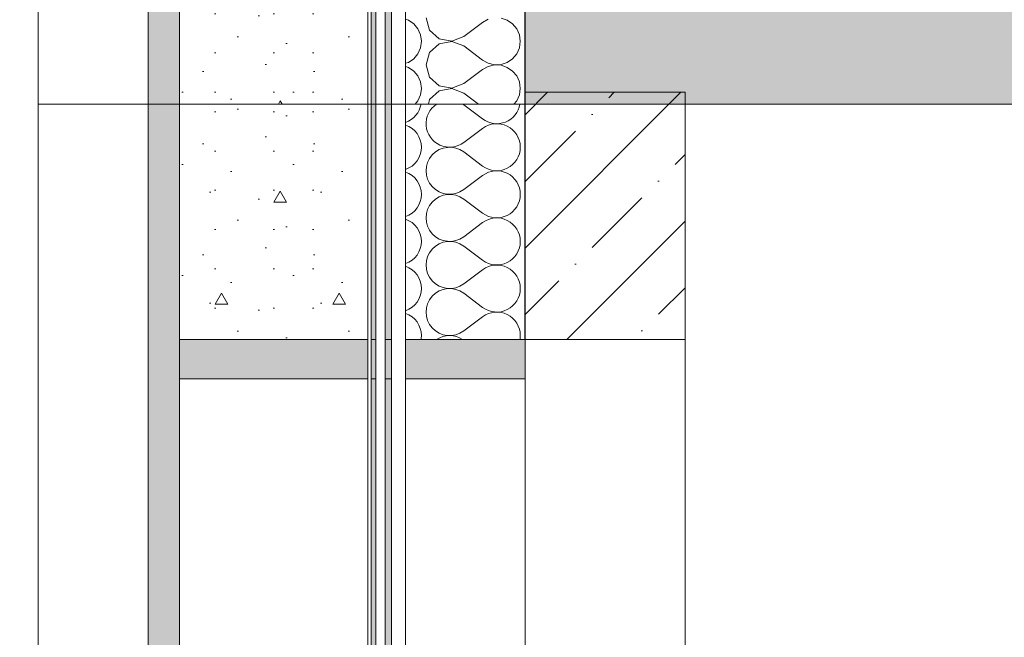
# Model space of a CAD drawing. Header units: millimetres. Extents: x -7244646 to -5701154, y 5723682 to 6071635.
# Tile 235 of 256: x -6402454 to -6401200, y 5805880 to 5806667. Entities that reach past the tile are written whole.
import ezdxf

# ---------------------------------------------------------------- set-up
doc = ezdxf.new("R2010")
doc.units = ezdxf.units.MM
doc.header["$MEASUREMENT"] = 0
doc.set_wipeout_variables(frame=1)
doc.linetypes.add('Wipeout_Contour', pattern=[1000, 0, -1000])
for name, color, linetype, lineweight in [('0_Ном._пера__1', 7, 'Continuous', 0), ('0_Ном._пера__2', 8, 'Continuous', 15), ('0_Ном._пера__21', 7, 'Continuous', 5), ('АР-Чертеж-Размеры.АР_Ном._пера__1', 7, 'Continuous', 0)]:
    doc.layers.add(name, color=color, linetype=linetype, lineweight=lineweight)
doc.layers.add('0_Ном._пера__166', color=7, linetype='Continuous', lineweight=5, true_color=0x97cbff)
doc.layers.add('АР-Чертеж-Размеры.АР', color=7, linetype='Continuous')
doc.styles.add('РЎР“Р•РќР•Р\xa0Р\x98Р\xa0_РЎРўР\x98Р›Р¬_2', font='arial.ttf')
doc.dimstyles.new('СГЕНЕРИР_СТИЛЬ__1', dxfattribs={"dimtxt": 500, "dimasz": 237.5, "dimexe": 0.18, "dimexo": 43263.067461, "dimgap": 0, "dimtad": 1, "dimlfac": 0.001, "dimzin": 0, "dimdsep": 46, "dimtxsty": 'РЎР“Р•РќР•Р\xa0Р\x98Р\xa0_РЎРўР\x98Р›Р¬_2', "dimblk": 'ARROWHEAD_6', "dimblk1": 'ARROWHEAD_6', "dimblk2": 'ARROWHEAD_6', "dimcen": 0.09, "dimclrd": 7, "dimclre": 7, "dimclrt": 7, "dimadec": 0, "dimazin": 0, "dimtfac": 1, "dimtdec": 4, "dimtmove": 2, "dimatfit": 3, "dimfxl": 1, "dimtolj": 1, "dimtzin": 0, "dimarcsym": 0})
doc.dimstyles.new('СГЕНЕРИР_СТИЛЬ__4', dxfattribs={"dimtxt": 270.000005, "dimasz": 237.5, "dimexe": 0.18, "dimexo": 300000, "dimgap": 0, "dimtad": 1, "dimlfac": 0.001, "dimzin": 0, "dimdsep": 46, "dimtxsty": 'РЎР“Р•РќР•Р\xa0Р\x98Р\xa0_РЎРўР\x98Р›Р¬_2', "dimblk": 'ARROWHEAD_6', "dimblk1": 'ARROWHEAD_6', "dimblk2": 'ARROWHEAD_6', "dimcen": 0.09, "dimclrd": 7, "dimclre": 7, "dimclrt": 7, "dimadec": 0, "dimazin": 0, "dimtfac": 1, "dimtdec": 4, "dimtmove": 0, "dimatfit": 3, "dimfxl": 1, "dimtolj": 1, "dimtzin": 0, "dimarcsym": 0})
doc.dimstyles.new('СГЕНЕРИР_СТИЛЬ__5', dxfattribs={"dimtxt": 500, "dimasz": 237.5, "dimexe": 0.18, "dimexo": 300000, "dimgap": 0, "dimtad": 1, "dimlfac": 0.001, "dimzin": 0, "dimdsep": 46, "dimtxsty": 'РЎР“Р•РќР•Р\xa0Р\x98Р\xa0_РЎРўР\x98Р›Р¬_2', "dimblk": 'ARROWHEAD_6', "dimblk1": 'ARROWHEAD_6', "dimblk2": 'ARROWHEAD_6', "dimcen": 0.09, "dimclrd": 7, "dimclre": 7, "dimclrt": 7, "dimadec": 0, "dimazin": 0, "dimtfac": 1, "dimtdec": 4, "dimtmove": 0, "dimatfit": 3, "dimfxl": 1, "dimtolj": 1, "dimtzin": 0, "dimarcsym": 0})
pattern_1 = [(45, (-7387333.12, 5739809.18), (-84.852814, 84.852814), []), (45, (-7387375.54, 5739851.61), (-84.852814, 84.852814), [90, -30, 0, -30])]

# ---------------------------------------------------------------- blocks, each defined once
blk = doc.blocks.new('*D52', base_point=(-7387333.1, 5739809.2))
at = {"layer": 'АР-Чертеж-Размеры.АР_Ном._пера__1', "color": 7, "linetype": 'Continuous', "lineweight": 0, "transparency": 16777216}
for p, q in [((-6411439.3, 5858499.2), (-6411439.3, 5858686.7)), ((-6411314.3, 5858374.2), (-6411564.3, 5858624.2)), ((-6388218.7, 5858499.2), (-6411673.7, 5858499.2)), ((-6411439.3, 5738589.2), (-6411439.3, 5858499.2)), ((-6411564.3, 5738714.2), (-6411314.3, 5738464.2)), ((-6411204.9, 5738589.2), (-6411673.7, 5738589.2)), ((-6411439.3, 5738401.7), (-6411439.3, 5738589.2))]:
    blk.add_line(p, q, dxfattribs=at)
at = {"layer": 'АР-Чертеж-Размеры.АР_Ном._пера__1', "color": 7, "lineweight": 0, "transparency": 16777216, "insert": (-6411889.3, 5853972.3), "char_height": 500, "attachment_point": 7, "rotation": 90, "style": 'РЎР“Р•РќР•Р\xa0Р\x98Р\xa0_РЎРўР\x98Р›Р¬_2'}
blk.add_mtext('\\A1;{\\pql;\\fArial|b0|i0|c204|p0;\\W1.000000;119,91}', dxfattribs=at)
blk = doc.blocks.new('ARROWHEAD_6')
at = {"color": 0, "linetype": 'Continuous', "lineweight": 0}
for p, q in [((-0.5, -0.5), (0.5, 0.5)), ((0, 0), (-1, 0))]:
    blk.add_line(p, q, dxfattribs=at)
blk = doc.blocks.new('*D115', base_point=(-7387333.1, 5739809.2))
at = {"layer": 'АР-Чертеж-Размеры.АР_Ном._пера__1', "color": 7, "linetype": 'Continuous', "lineweight": 0, "transparency": 16777216}
for p, q in [((-6403170.5, 5806384.2), (-6402920.5, 5806134.2)), ((-6402811.1, 5806259.2), (-6403279.9, 5806259.2)), ((-6403045.5, 5804309.2), (-6403045.5, 5806259.2)), ((-6403170.5, 5804434.2), (-6402920.5, 5804184.2)), ((-6402811.1, 5804309.2), (-6403279.9, 5804309.2))]:
    blk.add_line(p, q, dxfattribs=at)
at = {"layer": 'АР-Чертеж-Размеры.АР_Ном._пера__1', "color": 7, "lineweight": 0, "transparency": 16777216, "insert": (-6403099.5, 5804923.8), "char_height": 270, "attachment_point": 7, "rotation": 90, "style": 'РЎР“Р•РќР•Р\xa0Р\x98Р\xa0_РЎРўР\x98Р›Р¬_2'}
blk.add_mtext('\\A1;{\\pql;\\fArial|b0|i0|c204|p0;\\W1.000000;1,95}', dxfattribs=at)
blk = doc.blocks.new('*D116', base_point=(-7387333.1, 5739809.2))
at = {"layer": 'АР-Чертеж-Размеры.АР_Ном._пера__1', "color": 7, "linetype": 'Continuous', "lineweight": 0, "transparency": 16777216}
for p, q in [((-6403170.5, 5807584.2), (-6402920.5, 5807334.2)), ((-6402811.1, 5807459.2), (-6403279.9, 5807459.2)), ((-6403045.5, 5806259.2), (-6403045.5, 5807459.2)), ((-6403170.5, 5806384.2), (-6402920.5, 5806134.2)), ((-6402811.1, 5806259.2), (-6403279.9, 5806259.2))]:
    blk.add_line(p, q, dxfattribs=at)
at = {"layer": 'АР-Чертеж-Размеры.АР_Ном._пера__1', "color": 7, "lineweight": 0, "transparency": 16777216, "insert": (-6403099.5, 5806498.8), "char_height": 270, "attachment_point": 7, "rotation": 90, "style": 'РЎР“Р•РќР•Р\xa0Р\x98Р\xa0_РЎРўР\x98Р›Р¬_2'}
blk.add_mtext('\\A1;{\\pql;\\fArial|b0|i0|c204|p0;\\W1.000000;1,20}', dxfattribs=at)
blk = doc.blocks.new('*D146', base_point=(-7387333.1, 5739809.2))
at = {"layer": '0_Ном._пера__1', "color": 7, "linetype": 'Continuous', "lineweight": 0, "transparency": 16777216}
for p, q in [((-6410533.6, 5853209.2), (-6410533.6, 5853396.7)), ((-6410408.6, 5853084.2), (-6410658.6, 5853334.2)), ((-6410299.2, 5853209.2), (-6410767.9, 5853209.2)), ((-6410533.6, 5743109.2), (-6410533.6, 5853209.2)), ((-6410658.6, 5743234.2), (-6410408.6, 5742984.2)), ((-6410299.2, 5743109.2), (-6410767.9, 5743109.2)), ((-6410533.6, 5742921.7), (-6410533.6, 5743109.2))]:
    blk.add_line(p, q, dxfattribs=at)
at = {"layer": '0_Ном._пера__1', "color": 7, "lineweight": 0, "transparency": 16777216, "insert": (-6410633.6, 5797136), "char_height": 500, "attachment_point": 7, "rotation": 90, "style": 'РЎР“Р•РќР•Р\xa0Р\x98Р\xa0_РЎРўР\x98Р›Р¬_2'}
blk.add_mtext('\\A1;{\\pql;\\fArial|b0|i0|c204|p0;\\W1.000000;110,10}', dxfattribs=at)
blk = doc.blocks.new('*X350', base_point=(-7387333.1, 5739809.2))
at = {"layer": '0_Ном._пера__1', "color": 7, "linetype": 'Continuous', "lineweight": 0}
for p, q in [((-6401888.6, 5806558.2), (-6401864.6, 5806540.2)), ((-6401888.6, 5806510.2), (-6401864.6, 5806528.2)), ((-6401888.6, 5806498.2), (-6401864.6, 5806480.2)), ((-6401888.6, 5806450.2), (-6401864.6, 5806468.2)), ((-6401888.6, 5806438.2), (-6401864.6, 5806420.2)), ((-6401888.6, 5806390.2), (-6401864.6, 5806408.2)), ((-6401888.6, 5806378.2), (-6401864.6, 5806360.2)), ((-6401888.6, 5806330.2), (-6401864.6, 5806348.2)), ((-6401888.6, 5806318.2), (-6401864.6, 5806300.2)), ((-6401888.6, 5806270.2), (-6401864.6, 5806288.2))]:
    blk.add_line(p, q, dxfattribs=at)
for centre, start, end in [((-6401972.6, 5806564.2), 289.2776, 350.4059), ((-6401906.6, 5806534.2), 123.5573, 306.8699), ((-6401906.6, 5806534.2), 53.1301, 56.4427), ((-6401846.6, 5806564.2), 233.1301, 350.4059), ((-6401846.6, 5806504.2), 0, 126.8699), ((-6401972.6, 5806504.2), 0, 70.7224), ((-6401972.6, 5806504.2), 289.2776, 0), ((-6401906.6, 5806474.2), 53.1301, 306.8699), ((-6401846.6, 5806504.2), 233.1301, 0), ((-6401972.6, 5806444.2), 0, 70.7224), ((-6401846.6, 5806444.2), 0, 126.8699), ((-6401972.6, 5806444.2), 289.2776, 0), ((-6401906.6, 5806414.2), 53.1301, 306.8699), ((-6401846.6, 5806444.2), 233.1301, 0), ((-6401972.6, 5806384.2), 0, 70.7224), ((-6401846.6, 5806384.2), 0, 126.8699), ((-6401972.6, 5806384.2), 289.2776, 0), ((-6401906.6, 5806354.2), 53.1301, 306.8699), ((-6401846.6, 5806384.2), 233.1301, 0), ((-6401972.6, 5806324.2), 0, 70.7224), ((-6401846.6, 5806324.2), 0, 126.8699), ((-6401972.6, 5806324.2), 289.2776, 0), ((-6401906.6, 5806294.2), 53.1301, 306.8699), ((-6401846.6, 5806324.2), 233.1301, 0), ((-6401972.6, 5806264.2), 0, 70.7224), ((-6401846.6, 5806264.2), 0, 126.8699), ((-6401972.6, 5806264.2), 350.4072, 0), ((-6401906.6, 5806234.2), 56.4449, 123.5551), ((-6401846.6, 5806264.2), 350.4072, 0)]:
    blk.add_arc(centre, 30, start, end, dxfattribs=at)
blk = doc.blocks.new('Штриховка_103_3', base_point=(-7387333.1, 5739809.2))
at = {"color": 254, "linetype": 'Wipeout_Contour', "lineweight": 0, "ltscale": 34571326.8329777}
blk.add_wipeout([(-6401810.6, 5806559.2), (-6401962.7, 5806559.2), (-6401962.7, 5806259.2), (-6401810.6, 5806259.2)], dxfattribs=at)
at = {"layer": '0_Ном._пера__1', "color": 7, "linetype": 'Continuous', "lineweight": 0, "flags": 128}
blk.add_lwpolyline([(-6401810.6, 5806559.2), (-6401810.6, 5806259.2), (-6401962.7, 5806259.2), (-6401962.7, 5806559.2)], close=True, dxfattribs=at)
at = {"layer": '0_Ном._пера__1', "color": 7, "linetype": 'Continuous', "lineweight": 0}
blk.add_blockref('*X350', (-7387333.1, 5739809.2), dxfattribs=at)
blk = doc.blocks.new('*X360', base_point=(-7387333.1, 5739809.2))
at = {"layer": '0_Ном._пера__1', "color": 7, "linetype": 'Continuous', "lineweight": 0}
for p, q in [((-6401959.2, 5806666), (-6401962.7, 5806667.2)), ((-6401952.3, 5806661.3), (-6401959.2, 5806666)), ((-6401947.1, 5806655), (-6401952.3, 5806661.3)), ((-6401936.6, 5806669.2), (-6401932.1, 5806653.4)), ((-6401888.6, 5806645.2), (-6401864.6, 5806663.2)), ((-6401857.3, 5806667.2), (-6401864.6, 5806663.2)), ((-6401833.2, 5806666), (-6401841, 5806668.7)), ((-6401826.3, 5806661.3), (-6401833.2, 5806666)), ((-6401821.1, 5806655), (-6401826.3, 5806661.3)), ((-6401943.7, 5806647.4), (-6401947.1, 5806655)), ((-6401942.6, 5806639.2), (-6401943.7, 5806647.4)), ((-6401932.1, 5806653.4), (-6401920, 5806642.3)), ((-6401817.7, 5806647.4), (-6401821.1, 5806655)), ((-6401816.6, 5806639.2), (-6401817.7, 5806647.4)), ((-6401943.7, 5806631), (-6401942.6, 5806639.2)), ((-6401920, 5806636), (-6401932.1, 5806625)), ((-6401920, 5806642.3), (-6401903.9, 5806639.3)), ((-6401903.9, 5806639.1), (-6401920, 5806636)), ((-6401903.9, 5806639.3), (-6401888.6, 5806645.2)), ((-6401888.6, 5806633.2), (-6401903.9, 5806639.1)), ((-6401817.7, 5806631), (-6401816.6, 5806639.2)), ((-6401952.3, 5806617), (-6401947.1, 5806623.4)), ((-6401947.1, 5806623.4), (-6401943.7, 5806631)), ((-6401932.1, 5806625), (-6401936.6, 5806609.2)), ((-6401888.6, 5806633.2), (-6401864.6, 5806615.2)), ((-6401826.3, 5806617), (-6401821.1, 5806623.4)), ((-6401821.1, 5806623.4), (-6401817.7, 5806631)), ((-6401962.7, 5806611.2), (-6401959.2, 5806612.3)), ((-6401959.2, 5806612.3), (-6401952.3, 5806617)), ((-6401936.6, 5806609.2), (-6401932.1, 5806593.4)), ((-6401864.6, 5806615.2), (-6401857.3, 5806611.2)), ((-6401857.3, 5806611.2), (-6401849.3, 5806609.3)), ((-6401849.3, 5806609.1), (-6401857.3, 5806607.2)), ((-6401849.3, 5806609.3), (-6401841, 5806609.7)), ((-6401841, 5806608.7), (-6401849.3, 5806609.1)), ((-6401841, 5806609.7), (-6401833.2, 5806612.3)), ((-6401833.2, 5806612.3), (-6401826.3, 5806617)), ((-6401959.2, 5806606), (-6401962.7, 5806607.2)), ((-6401952.3, 5806601.3), (-6401959.2, 5806606)), ((-6401947.1, 5806595), (-6401952.3, 5806601.3)), ((-6401888.6, 5806585.2), (-6401864.6, 5806603.2)), ((-6401857.3, 5806607.2), (-6401864.6, 5806603.2)), ((-6401833.2, 5806606), (-6401841, 5806608.7)), ((-6401826.3, 5806601.3), (-6401833.2, 5806606)), ((-6401821.1, 5806595), (-6401826.3, 5806601.3)), ((-6401943.7, 5806587.4), (-6401947.1, 5806595)), ((-6401942.6, 5806579.2), (-6401943.7, 5806587.4)), ((-6401932.1, 5806593.4), (-6401920, 5806582.3)), ((-6401903.9, 5806579.3), (-6401888.6, 5806585.2)), ((-6401817.7, 5806587.4), (-6401821.1, 5806595)), ((-6401816.6, 5806579.2), (-6401817.7, 5806587.4)), ((-6401943.7, 5806571), (-6401942.6, 5806579.2)), ((-6401920, 5806576), (-6401932.1, 5806565)), ((-6401920, 5806582.3), (-6401903.9, 5806579.3)), ((-6401903.9, 5806579.1), (-6401920, 5806576)), ((-6401888.6, 5806573.2), (-6401903.9, 5806579.1)), ((-6401888.6, 5806573.2), (-6401869.9, 5806559.2)), ((-6401817.7, 5806571), (-6401816.6, 5806579.2)), ((-6401950.6, 5806559.2), (-6401947.1, 5806563.4)), ((-6401947.1, 5806563.4), (-6401943.7, 5806571)), ((-6401932.1, 5806565), (-6401933.7, 5806559.2)), ((-6401824.6, 5806559.2), (-6401821.1, 5806563.4)), ((-6401821.1, 5806563.4), (-6401817.7, 5806571))]:
    blk.add_line(p, q, dxfattribs=at)
blk = doc.blocks.new('Штриховка_108_3', base_point=(-7387333.1, 5739809.2))
at = {"color": 254, "linetype": 'Wipeout_Contour', "lineweight": 0, "ltscale": 34572912.38817049}
blk.add_wipeout([(-6401810.6, 5807439.2), (-6401962.7, 5807439.2), (-6401962.7, 5806559.2), (-6401810.6, 5806559.2)], dxfattribs=at)
at = {"layer": '0_Ном._пера__1', "color": 7, "linetype": 'Continuous', "lineweight": 0, "flags": 128}
blk.add_lwpolyline([(-6401810.6, 5807439.2), (-6401810.6, 5806559.2), (-6401962.7, 5806559.2), (-6401962.7, 5807439.2)], close=True, dxfattribs=at)
at = {"layer": '0_Ном._пера__1', "color": 7, "linetype": 'Continuous', "lineweight": 0}
blk.add_blockref('*X360', (-7387333.1, 5739809.2), dxfattribs=at)

msp = doc.modelspace()

# ---------------------------------------------------------------- hatches: boundary and pattern name
at = {"layer": '0_Ном._пера__1', "linetype": 'Continuous', "lineweight": 0, "true_color": 0x000000}
for points in [[(-6402000.673, 5803409.18), (-6402000.673, 5806559.18), (-6402006.673, 5806559.18), (-6402006.673, 5803409.18)], [(-6402010.673, 5806259.18), (-6402010.673, 5806209.18), (-6402250.673, 5806209.18), (-6402250.673, 5806259.18)], [(-6401810.577, 5806259.18), (-6401810.577, 5806209.18), (-6402010.673, 5806209.18), (-6402010.673, 5806259.18)]]:
    msp.add_hatch(color=18, dxfattribs=at).paths.add_polyline_path(points)

# ---------------------------------------------------------------- linework, layer by layer
at = {"layer": '0_Ном._пера__1', "color": 7, "linetype": 'Continuous', "lineweight": 0, "flags": 128}
for points in [[(-6402000.673, 5803409.18), (-6402000.673, 5806559.18), (-6402006.673, 5806559.18), (-6402006.673, 5803409.18)], [(-6402010.673, 5806259.18), (-6402010.673, 5806209.18), (-6402250.673, 5806209.18), (-6402250.673, 5806259.18)], [(-6401810.577, 5806259.18), (-6401810.577, 5806209.18), (-6402010.673, 5806209.18), (-6402010.673, 5806259.18)]]:
    msp.add_lwpolyline(points, close=True, dxfattribs=at)

# ---------------------------------------------------------------- dimensions: what is measured, and where the dimension line sits
at = {"color": 7, "linetype": 'Continuous', "lineweight": 0}
dim = msp.add_linear_dim(base=(-6410533.559, 5853209.181), p1=(-6406170.064, 5743109.18), p2=(-6401574.763, 5853209.181), angle=90, dimstyle='СГЕНЕРИР_СТИЛЬ__5', dxfattribs=at)
dim.commit()
dim.dimension.update_dxf_attribs({"geometry": '*D146', "text_midpoint": (-6410883.559, 5798163.771), "dimtype": 160, "text_rotation": 90})
at = {"layer": 'АР-Чертеж-Размеры.АР', "color": 7, "linetype": 'Continuous', "lineweight": 0}
for base, p1, p2, dimstyle, picture, middle in [((-6411439.299, 5858499.18), (-6410669.971, 5738589.18), (-6383892.346, 5858499.18), 'СГЕНЕРИР_СТИЛЬ__1', '*D52', (-6412139.299, 5855000.125)), ((-6403045.484, 5807459.179), (-6401606.707, 5806259.18), (-6401574.773, 5807459.179), 'СГЕНЕРИР_СТИЛЬ__4', '*D116', (-6403234.484, 5806848.374)), ((-6403045.484, 5806259.18), (-6401574.773, 5804309.18), (-6401606.707, 5806259.18), 'СГЕНЕРИР_СТИЛЬ__4', '*D115', (-6403234.484, 5805273.374))]:
    dim = msp.add_linear_dim(base=base, p1=p1, p2=p2, angle=90, dimstyle=dimstyle, dxfattribs=at)
    dim.commit()
    dim.dimension.update_dxf_attribs({"geometry": picture, "text_midpoint": middle, "dimtype": 160, "text_rotation": 90})

# ---------------------------------------------------------------- next in the draw order: wipeouts: each hides what was drawn before it
at = {"color": 254, "linetype": 'Wipeout_Contour', "lineweight": 0, "ltscale": 34567750.0535299}
msp.add_wipeout([(-6401962.673, 5803409.18), (-6401962.673, 5806559.18), (-6401980.673, 5806559.18), (-6401980.673, 5803409.18)], dxfattribs=at)

# ---------------------------------------------------------------- next in the draw order: hatches: boundary and pattern name
at = {"layer": '0_Ном._пера__1', "linetype": 'Continuous', "lineweight": 0, "true_color": 0x000000}
msp.add_hatch(color=18, dxfattribs=at).paths.add_polyline_path([(-6401980.673, 5803409.18), (-6401980.673, 5806559.18), (-6401988.673, 5806559.18), (-6401988.673, 5803409.18)])

# ---------------------------------------------------------------- next in the draw order: linework, layer by layer
at = {"layer": '0_Ном._пера__1', "color": 7, "linetype": 'Continuous', "lineweight": 0, "flags": 128}
for points in [[(-6401980.673, 5803409.18), (-6401980.673, 5806559.18), (-6401988.673, 5806559.18), (-6401988.673, 5803409.18)], [(-6401962.673, 5803409.18), (-6401962.673, 5806559.18), (-6401980.673, 5806559.18), (-6401980.673, 5803409.18)]]:
    msp.add_lwpolyline(points, close=True, dxfattribs=at)

# ---------------------------------------------------------------- next in the draw order: block references
at = {"layer": '0_Ном._пера__1', "color": 7, "linetype": 'Continuous', "lineweight": 0}
msp.add_blockref('Штриховка_103_3', (-7387333.115, 5739809.18), dxfattribs=at)

# ---------------------------------------------------------------- next in the draw order: wipeouts: each hides what was drawn before it
at = {"color": 254, "linetype": 'Wipeout_Contour', "lineweight": 0, "ltscale": 34567818.20744048}
msp.add_wipeout([(-6401988.673, 5803409.18), (-6401988.673, 5806559.18), (-6402000.673, 5806559.18), (-6402000.673, 5803409.18)], dxfattribs=at)

# ---------------------------------------------------------------- next in the draw order: linework, layer by layer
at = {"layer": '0_Ном._пера__1', "color": 7, "linetype": 'Continuous', "lineweight": 0, "flags": 128}
msp.add_lwpolyline([(-6401988.673, 5803409.18), (-6401988.673, 5806559.18), (-6402000.673, 5806559.18), (-6402000.673, 5803409.18)], close=True, dxfattribs=at)

# ---------------------------------------------------------------- next in the draw order: wipeouts: each hides what was drawn before it
at = {"color": 254, "linetype": 'Wipeout_Contour', "lineweight": 0, "ltscale": 34576215.01711009}
msp.add_wipeout([(-6401962.673, 5806559.18), (-6401962.673, 5809709.18), (-6401980.673, 5809709.18), (-6401980.673, 5806559.18)], dxfattribs=at)
at = {"color": 254, "linetype": 'Wipeout_Contour', "lineweight": 0, "ltscale": 34567816.85132445}
msp.add_wipeout([(-6401606.707, 5806259.18), (-6401606.707, 5804339.18), (-6401810.577, 5804339.18), (-6401810.577, 5806259.18)], dxfattribs=at)

# ---------------------------------------------------------------- next in the draw order: hatches: boundary and pattern name
at = {"layer": '0_Ном._пера__1', "linetype": 'Continuous', "lineweight": 0, "true_color": 0x000000}
msp.add_hatch(color=18, dxfattribs=at).paths.add_polyline_path([(-6401980.673, 5806559.18), (-6401980.673, 5809709.18), (-6401988.673, 5809709.18), (-6401988.673, 5806559.18)])

# ---------------------------------------------------------------- next in the draw order: linework, layer by layer
at = {"layer": '0_Ном._пера__1', "color": 7, "linetype": 'Continuous', "lineweight": 0, "flags": 128}
for points in [[(-6401980.673, 5806559.18), (-6401980.673, 5809709.18), (-6401988.673, 5809709.18), (-6401988.673, 5806559.18)], [(-6401962.673, 5806559.18), (-6401962.673, 5809709.18), (-6401980.673, 5809709.18), (-6401980.673, 5806559.18)], [(-6401606.707, 5806259.18), (-6401606.707, 5804339.18), (-6401810.577, 5804339.18), (-6401810.577, 5806259.18)]]:
    msp.add_lwpolyline(points, close=True, dxfattribs=at)

# ---------------------------------------------------------------- next in the draw order: wipeouts: each hides what was drawn before it
at = {"color": 254, "linetype": 'Wipeout_Contour', "lineweight": 0, "ltscale": 34567859.69248289}
msp.add_wipeout([(-6402006.673, 5803409.18), (-6402006.673, 5806559.18), (-6402010.673, 5806559.18), (-6402010.673, 5803409.18)], dxfattribs=at)

# ---------------------------------------------------------------- next in the draw order: linework, layer by layer
at = {"layer": '0_Ном._пера__1', "color": 7, "linetype": 'Continuous', "lineweight": 0, "flags": 128}
msp.add_lwpolyline([(-6402006.673, 5803409.18), (-6402006.673, 5806559.18), (-6402010.673, 5806559.18), (-6402010.673, 5803409.18)], close=True, dxfattribs=at)

# ---------------------------------------------------------------- next in the draw order: block references
at = {"layer": '0_Ном._пера__1', "color": 7, "linetype": 'Continuous', "lineweight": 0}
msp.add_blockref('Штриховка_108_3', (-7387333.115, 5739809.18), dxfattribs=at)

# ---------------------------------------------------------------- next in the draw order: hatches: boundary and pattern name
at = {"layer": '0_Ном._пера__1', "linetype": 'Continuous', "lineweight": 0}
h = msp.add_hatch(dxfattribs=at)
h.set_pattern_fill('ЖЕЛЕЗОБЕТОН__PROJECT__0003', style=0, pattern_type=2)
h.set_pattern_definition(pattern_1)
h.paths.add_polyline_path([(-6391597.134, 5806559.179), (-6391597.134, 5806759.179), (-6401810.577, 5806759.179), (-6401810.577, 5806559.179)])
h = msp.add_hatch(dxfattribs=at)
h.set_pattern_fill('ЖЕЛЕЗОБЕТОН__PROJECT__0003', style=0, pattern_type=2)
h.set_pattern_definition(pattern_1)
h.paths.add_polyline_path([(-6401606.707, 5806574.179), (-6401810.577, 5806574.179), (-6401810.577, 5806259.18), (-6401606.707, 5806259.18)])

# ---------------------------------------------------------------- next in the draw order: linework, layer by layer
at = {"layer": '0_Ном._пера__21', "color": 7, "linetype": 'Continuous', "lineweight": 5, "flags": 128}
for points in [[(-6391597.134, 5806559.179), (-6391597.134, 5806759.179), (-6401810.577, 5806759.179), (-6401810.577, 5806559.179)], [(-6401606.707, 5806574.179), (-6401810.577, 5806574.179), (-6401810.577, 5806259.18), (-6401606.707, 5806259.18)]]:
    msp.add_lwpolyline(points, close=True, dxfattribs=at)

# ---------------------------------------------------------------- next in the draw order: wipeouts: each hides what was drawn before it
at = {"color": 254, "linetype": 'Wipeout_Contour', "lineweight": 0, "ltscale": 34569000.20313635}
msp.add_wipeout([(-6402010.673, 5804339.18), (-6402010.673, 5806209.18), (-6402250.673, 5806209.18), (-6402250.673, 5804339.18)], dxfattribs=at)

# ---------------------------------------------------------------- next in the draw order: hatches: boundary and pattern name
at = {"layer": '0_Ном._пера__166', "linetype": 'Continuous', "lineweight": 0, "true_color": 0x0f1419}
msp.add_hatch(color=168, dxfattribs=at).paths.add_polyline_path([(-6402250.673, 5803409.18), (-6402250.673, 5806559.18), (-6402290.673, 5806559.18), (-6402290.673, 5803409.18)])

# ---------------------------------------------------------------- next in the draw order: linework, layer by layer
at = {"layer": '0_Ном._пера__1', "color": 7, "linetype": 'Continuous', "lineweight": 0, "flags": 128}
for points in [[(-6402250.673, 5803409.18), (-6402250.673, 5806559.18), (-6402290.673, 5806559.18), (-6402290.673, 5803409.18)], [(-6402010.673, 5804339.18), (-6402010.673, 5806209.18), (-6402250.673, 5806209.18), (-6402250.673, 5804339.18)]]:
    msp.add_lwpolyline(points, close=True, dxfattribs=at)

# ---------------------------------------------------------------- next in the draw order: wipeouts: each hides what was drawn before it
at = {"color": 254, "linetype": 'Wipeout_Contour', "lineweight": 0, "ltscale": 34568902.7590449}
msp.add_wipeout([(-6402290.673, 5803409.18), (-6402290.673, 5806559.18), (-6402430.673, 5806559.18), (-6402430.673, 5803409.18)], dxfattribs=at)
at = {"color": 254, "linetype": 'Wipeout_Contour', "lineweight": 0, "ltscale": 34572049.92092451}
msp.add_wipeout([(-6402250.673, 5806259.18), (-6402010.673, 5806259.18), (-6402010.673, 5806559.18), (-6402250.673, 5806559.18)], dxfattribs=at)

# ---------------------------------------------------------------- next in the draw order: hatches: boundary and pattern name
at = {"layer": '0_Ном._пера__1', "linetype": 'Continuous', "lineweight": 0, "true_color": 0x000000}
msp.add_hatch(color=18, dxfattribs=at).paths.add_polyline_path([(-6402000.673, 5806559.18), (-6402000.673, 5809709.18), (-6402006.673, 5809709.18), (-6402006.673, 5806559.18)])
at = {"layer": '0_Ном._пера__166', "linetype": 'Continuous', "lineweight": 0, "true_color": 0x0f1419}
msp.add_hatch(color=168, dxfattribs=at).paths.add_polyline_path([(-6402250.673, 5806559.18), (-6402250.673, 5809709.18), (-6402290.673, 5809709.18), (-6402290.673, 5806559.18)])
at = {"layer": '0_Ном._пера__2', "linetype": 'Continuous', "lineweight": 15}
h = msp.add_hatch(dxfattribs=at)
h.set_pattern_fill('01_ЦП_СТЯЖКА_1_20_0003', color=8, style=0, pattern_type=2)
h.set_pattern_definition([(0, (-6402130.67, 5806174.18), (0, 259.8), [16.25, -133.75]), (0, (-6402055.67, 5806304.08), (0, 259.8), [16.25, -133.75]), (60, (-6402130.67, 5806174.18), (-225, 129.9), [16.25, -133.75]), (60, (-6401980.67, 5806174.18), (-225, 129.9), [16.25, -133.75]), (120, (-6402114.42, 5806174.18), (225, 129.9), [16.25, -133.75]), (120, (-6401964.42, 5806174.18), (225, 129.9), [16.25, -133.75]), (0, (-6402130.673, 5806199.18), (0, 50), [0, -50, 0, -75]), (45, (-6402105.673, 5806199.18), (-35.3553, 35.3553), [0, -37.5, 0, -62.5])])
h.paths.add_polyline_path([(-6402250.673, 5806259.18), (-6402010.673, 5806259.18), (-6402010.673, 5806559.18), (-6402250.673, 5806559.18)])

# ---------------------------------------------------------------- next in the draw order: linework, layer by layer
at = {"layer": '0_Ном._пера__1', "color": 7, "linetype": 'Continuous', "lineweight": 0, "flags": 128}
for points in [[(-6402250.673, 5806559.18), (-6402250.673, 5809709.18), (-6402290.673, 5809709.18), (-6402290.673, 5806559.18)], [(-6402000.673, 5806559.18), (-6402000.673, 5809709.18), (-6402006.673, 5809709.18), (-6402006.673, 5806559.18)], [(-6402290.673, 5803409.18), (-6402290.673, 5806559.18), (-6402430.673, 5806559.18), (-6402430.673, 5803409.18)], [(-6402250.673, 5806259.18), (-6402010.673, 5806259.18), (-6402010.673, 5806559.18), (-6402250.673, 5806559.18)]]:
    msp.add_lwpolyline(points, close=True, dxfattribs=at)

# ---------------------------------------------------------------- next in the draw order: wipeouts: each hides what was drawn before it
at = {"color": 254, "linetype": 'Wipeout_Contour', "lineweight": 0, "ltscale": 34577367.44042895}
msp.add_wipeout([(-6402290.673, 5806559.18), (-6402290.673, 5809709.18), (-6402430.673, 5809709.18), (-6402430.673, 5806559.18)], dxfattribs=at)
at = {"color": 254, "linetype": 'Wipeout_Contour', "lineweight": 0, "ltscale": 34576283.15433525}
msp.add_wipeout([(-6401988.673, 5806559.18), (-6401988.673, 5809709.18), (-6402000.673, 5809709.18), (-6402000.673, 5806559.18)], dxfattribs=at)

# ---------------------------------------------------------------- next in the draw order: linework, layer by layer
at = {"layer": '0_Ном._пера__1', "color": 7, "linetype": 'Continuous', "lineweight": 0, "flags": 128}
for points in [[(-6402290.673, 5806559.18), (-6402290.673, 5809709.18), (-6402430.673, 5809709.18), (-6402430.673, 5806559.18)], [(-6401988.673, 5806559.18), (-6401988.673, 5809709.18), (-6402000.673, 5809709.18), (-6402000.673, 5806559.18)]]:
    msp.add_lwpolyline(points, close=True, dxfattribs=at)

# ---------------------------------------------------------------- next in the draw order: wipeouts: each hides what was drawn before it
at = {"color": 254, "linetype": 'Wipeout_Contour', "lineweight": 0, "ltscale": 34576324.62922131}
msp.add_wipeout([(-6402006.673, 5806559.18), (-6402006.673, 5809709.18), (-6402010.673, 5809709.18), (-6402010.673, 5806559.18)], dxfattribs=at)

# ---------------------------------------------------------------- next in the draw order: linework, layer by layer
at = {"layer": '0_Ном._пера__1', "color": 7, "linetype": 'Continuous', "lineweight": 0, "flags": 128}
msp.add_lwpolyline([(-6402006.673, 5806559.18), (-6402006.673, 5809709.18), (-6402010.673, 5809709.18), (-6402010.673, 5806559.18)], close=True, dxfattribs=at)

# ---------------------------------------------------------------- next in the draw order: wipeouts: each hides what was drawn before it
at = {"color": 254, "linetype": 'Wipeout_Contour', "lineweight": 0, "ltscale": 34573635.44295716}
msp.add_wipeout([(-6402250.673, 5806559.18), (-6402010.673, 5806559.18), (-6402010.673, 5807439.179), (-6402250.673, 5807439.179)], dxfattribs=at)

# ---------------------------------------------------------------- next in the draw order: hatches: boundary and pattern name
at = {"layer": '0_Ном._пера__2', "linetype": 'Continuous', "lineweight": 15}
h = msp.add_hatch(dxfattribs=at)
h.set_pattern_fill('01_ЦП_СТЯЖКА_1_20_0003', color=8, style=0, pattern_type=2)
h.set_pattern_definition([(0, (-6402130.67, 5806549.18), (0, 259.81), [16.25, -133.75]), (0, (-6402055.67, 5806679.08), (0, 259.81), [16.25, -133.75]), (60, (-6402130.67, 5806549.18), (-225, 129.904), [16.25, -133.75]), (60, (-6401980.67, 5806549.18), (-225, 129.904), [16.25, -133.75]), (120, (-6402114.42, 5806549.18), (225, 129.904), [16.25, -133.75]), (120, (-6401964.42, 5806549.18), (225, 129.904), [16.25, -133.75]), (0, (-6402130.673, 5806574.18), (0, 50), [0, -50, 0, -75]), (45, (-6402105.673, 5806574.18), (-35.3553, 35.3553), [0, -37.5, 0, -62.5])])
h.paths.add_polyline_path([(-6402250.673, 5806559.18), (-6402010.673, 5806559.18), (-6402010.673, 5807439.179), (-6402250.673, 5807439.179)])

# ---------------------------------------------------------------- next in the draw order: linework, layer by layer
at = {"layer": '0_Ном._пера__1', "color": 7, "linetype": 'Continuous', "lineweight": 0, "flags": 128}
msp.add_lwpolyline([(-6402250.673, 5806559.18), (-6402010.673, 5806559.18), (-6402010.673, 5807439.179), (-6402250.673, 5807439.179)], close=True, dxfattribs=at)

doc.saveas('drawing.dxf')
